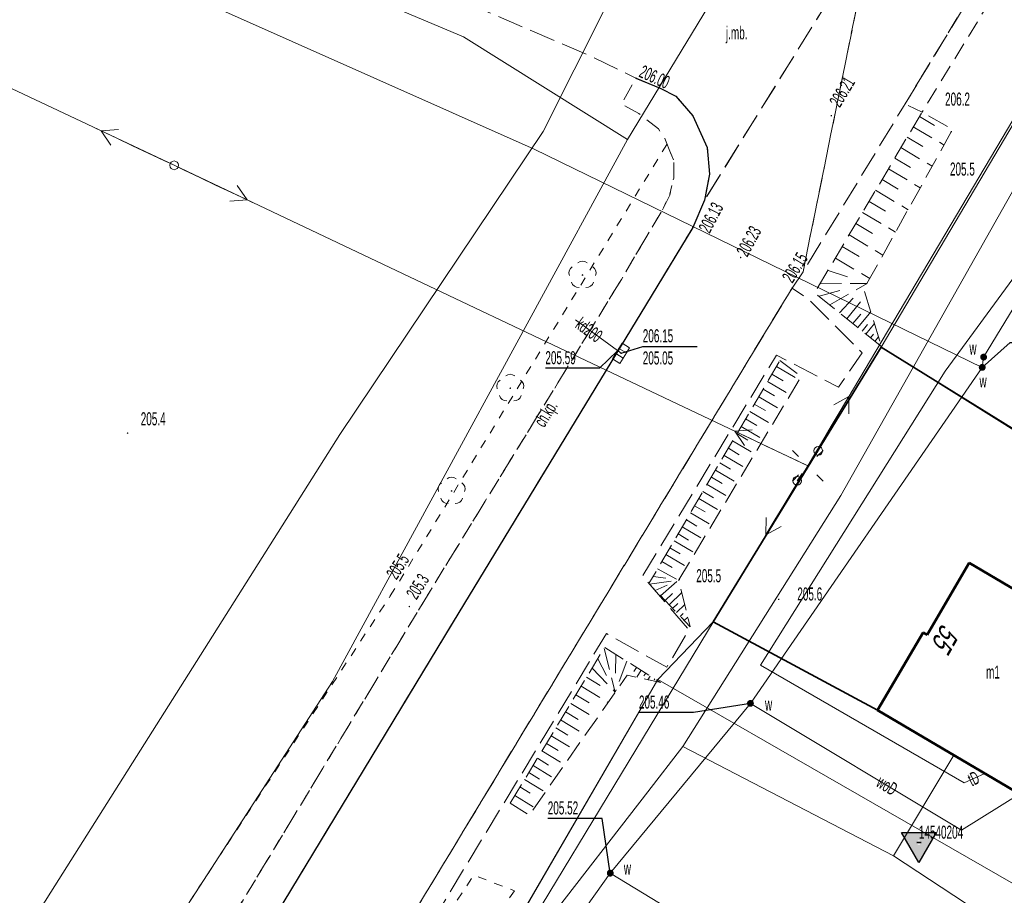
# Model space of a CAD drawing. Header units: metres. Extents: x 7575234 to 29552328, y 2827892 to 11288514.
# Tile 10 of 50: x 7578764 to 7578821, y 5633507 to 5633557. Entities that reach past the tile are written whole.
import ezdxf
from ezdxf.enums import TextEntityAlignment as Align

# ---------------------------------------------------------------- set-up
doc = ezdxf.new("R2010")
doc.units = ezdxf.units.M
for name, pattern in [('0.5_0.5', [1, 0.5, -0.5]), ('1.0_0.5', [1.5, 1, -0.5]), ('1.5_0.5', [2, 1.5, -0.5]), ('219-500', [0]), ('egkk-500', [0]), ('egug-500', [0]), ('mz1.0_0.5', [1.5, 1, -0.5]), ('mz1.25_0.5', [1.75, 1.25, -0.5]), ('pe04-500', [0]), ('sm05_500', [1, 0.5, -0.5])]:
    doc.linetypes.add(name, pattern=pattern)
for name, color, linetype in [('000 Inne (niezydentyfikowane)', 7, 'Continuous'), ('217-kontur klasyfikacyjny', 7, 'Continuous'), ('218-kontur użytku gruntowego', 7, 'Continuous'), ('219-działka ewidencyjna', 7, 'Continuous'), ('312-budynek ewidencyjny', 7, 'Continuous'), ('312-oznaczenie budynku ewidencyjnego-Atr117', 7, 'Continuous'), ('Adres nieruchomości (na budynku)', 7, 'Continuous'), ('chodnik', 7, 'Continuous'), ('chodnik (powierzchnia)', 7, 'Continuous'), ('chodnik (powierzchnia)-Atr17', 7, 'Continuous'), ('drzewo liściaste (punkt)', 7, 'Continuous'), ('jezdnia', 7, 'Continuous'), ('jezdnia (powierzchnia)', 7, 'Continuous'), ('jezdnia (powierzchnia)-Atr17', 7, 'Continuous'), ('kratka ściekowa (punkt)', 7, 'Continuous'), ('krawężnik (linia)', 7, 'Continuous'), ('latarnia na słupie lub maszcie (punkt)', 7, 'Continuous'), ('ogrodzenie trwałe (linia)', 7, 'Continuous'), ('Podstawowa osnowa wysokościowa bazowa', 7, 'Continuous'), ('Podstawowa osnowa wysokościowa bazowa-Atr103', 7, 'Continuous'), ('przewód elektroenergetyczny niskiego napięcia (linia)', 7, 'Continuous'), ('przewód elektroenergetyczny niskiego napięcia (linia) - symbol', 7, 'Continuous'), ('przewód gazowy', 7, 'Continuous'), ('przewód gazowy (linia)', 7, 'Continuous'), ('przewód kanalizacyjny (linia)', 7, 'Continuous'), ('przewód kanalizacyjny (linia)-Atr1', 7, 'Continuous'), ('przewód telekomunikacyjny (linia) - podziemny', 7, 'Continuous'), ('przewód telekomunikacyjny (linia) - podziemny-Atr1', 7, 'Continuous'), ('przewód wodociągowy (linia)', 7, 'Continuous'), ('przewód wodociągowy (linia)-Atr1', 7, 'Continuous'), ('punkt o określonej wysokości (sieć kanalizacyjna)', 7, 'Continuous'), ('punkt o określonej wysokości (sieć kanalizacyjna)-Atr2', 7, 'Continuous'), ('punkt o określonej wysokości (sieć kanalizacyjna)-Atr3', 7, 'Continuous'), ('punkt o określonej wysokości (sieć wodociągowa)', 7, 'Continuous'), ('punkt o określonej wysokości (sieć wodociągowa)-Atr2', 7, 'Continuous'), ('punkt wysokościowy naturalny', 7, 'Continuous'), ('punkt wysokościowy naturalny-Atr2', 7, 'Continuous'), ('punkt wysokościowy sztuczny', 7, 'Continuous'), ('punkt wysokościowy sztuczny-Atr2', 7, 'Continuous'), ('rów melioracyjny (powierzchnia)', 7, 'Continuous'), ('skarpa nieumocniona (powierzchnia)', 7, 'Continuous'), ('słup (punkt)', 7, 'Continuous'), ('słup łączony (linia)', 7, 'Continuous'), ('słup łączony (linia) - symbol', 7, 'Continuous'), ('zasuwa - siec wodociągowa (punkt)', 7, 'Continuous'), ('zasuwa - siec wodociągowa (punkt)-Atr17', 7, 'Continuous')]:
    doc.layers.add(name, color=color, linetype=linetype)
doc.styles.get("Standard").update_dxf_attribs({"font": 'ARIALN.TTF'})
doc.linetypes.add('902-500', pattern='A,3.75,0,[1,ksztalty.shx,S=0.5,R=0,X=0,Y=0],3.75', length=7.5)

# ---------------------------------------------------------------- blocks, each defined once
blk = doc.blocks.new('OSHB')
h = blk.add_hatch(color=0)
edge = h.paths.add_edge_path()
edge.add_arc((0, 0), 0.125, 0, 180)
edge.add_arc((0, 0), 0.125, 180, 0)
h.paths.add_polyline_path([(0, -1.155), (-1, 0.577), (1, 0.577)])
at = {"color": 0}
for points in [[(0, -1.155), (-1, 0.577), (1, 0.577)], [(0.125, 0), (-0.125, 0)]]:
    blk.add_lwpolyline(points, close=True, dxfattribs=at)
blk = doc.blocks.new('OP021')
at = {"linetype": 'Continuous', "lineweight": 13}
h = blk.add_hatch(color=0, dxfattribs=at)
edge = h.paths.add_edge_path()
edge.add_arc((0, 0), 0.05, 0, 360)
at = {"color": 0, "linetype": 'Continuous', "lineweight": 13}
for centre, start, end in [((0, 0.4), 49.272, 130.728), ((-0.38, 0.124), 121.308, 202.548), ((0.38, 0.124), 337.452, 58.692), ((-0.235, -0.324), 193.221, 274.871), ((0.235, -0.324), 265.129, 346.779)]:
    blk.add_arc(centre, 0.4, start, end, dxfattribs=at)
blk = doc.blocks.new('SM011')
at = {"color": 0, "linetype": 'Continuous', "lineweight": 13}
for p, q in [((-0.53, 0.531), (-0.883, 0.884)), ((0.531, 0.531), (0.884, 0.884)), ((-0.53, -0.53), (-0.883, -0.883)), ((0.531, -0.53), (0.884, -0.883))]:
    blk.add_line(p, q, dxfattribs=at)
blk = doc.blocks.new('SM04')
at = {"color": 0, "linetype": 'Continuous', "lineweight": 13}
blk.add_circle((0, 0), 0.25, dxfattribs=at)
blk = doc.blocks.new('US25')
at = {"linetype": 'Continuous', "lineweight": 0}
h = blk.add_hatch(color=0, dxfattribs=at)
edge = h.paths.add_edge_path()
edge.add_arc((0, 0), 0.2, 0, 360)
blk = doc.blocks.new('PW01')
at = {"linetype": 'Continuous', "lineweight": 13}
h = blk.add_hatch(color=0, dxfattribs=at)
edge = h.paths.add_edge_path()
edge.add_arc((0, 0), 0.045, 0, 360)
blk = doc.blocks.new('PW02')
at = {"linetype": 'Continuous', "lineweight": 13}
h = blk.add_hatch(color=0, dxfattribs=at)
edge = h.paths.add_edge_path()
edge.add_arc((0, 0), 0.045, 0, 360)
blk = doc.blocks.new('US05')
at = {"color": 0, "linetype": 'Continuous', "lineweight": 13}
for p, q in [((-0.525, -0.25), (-0.525, 0.25)), ((-0.525, 0.25), (-0.175, 0.25)), ((-0.175, -0.25), (-0.175, 0.25)), ((-0.175, 0.25), (0.175, 0.25)), ((0.175, -0.25), (0.175, 0.25)), ((0.175, 0.25), (0.525, 0.25)), ((0.525, -0.25), (0.525, 0.25)), ((-0.525, -0.25), (-0.175, -0.25)), ((-0.175, -0.25), (0.175, -0.25)), ((0.175, -0.25), (0.525, -0.25))]:
    blk.add_line(p, q, dxfattribs=at)
blk = doc.blocks.new('PE04')
at = {"color": 0, "linetype": 'Continuous', "lineweight": 13}
for p, q in [((0.65, 0), (0, 0)), ((0.65, 0), (1.65, 0)), ((1.65, 0), (2.65, 0)), ((2.65, 0), (3.65, 0)), ((3.65, 0), (4.65, 0)), ((4.65, 0), (3.784, 0.5)), ((4.65, 0), (3.784, -0.5)), ((4.65, 0), (5, 0))]:
    blk.add_line(p, q, dxfattribs=at)
blk = doc.blocks.new('SM05')
at = {"color": 0, "linetype": 'Continuous', "lineweight": 13}
blk.add_circle((0, 0), 0.25, dxfattribs=at)

msp = doc.modelspace()

# ---------------------------------------------------------------- linework, layer by layer
at = {"layer": '000 Inne (niezydentyfikowane)', "color": 7, "linetype": 'mz1.25_0.5', "lineweight": 18, "flags": 128}
for points in [[(7578815.63, 5633551.45), (7578816.51, 5633550.93)], [(7578815.28, 5633550.86), (7578817.05, 5633549.81)], [(7578814.93, 5633550.26), (7578815.82, 5633549.73)], [(7578814.57, 5633549.66), (7578816.37, 5633548.59)], [(7578814.21, 5633549.05), (7578815.12, 5633548.51)], [(7578813.85, 5633548.44), (7578815.68, 5633547.35)], [(7578813.48, 5633547.82), (7578814.4, 5633547.27)], [(7578813.11, 5633547.2), (7578814.98, 5633546.08)], [(7578812.73, 5633546.56), (7578813.67, 5633546)], [(7578812.35, 5633545.93), (7578814.26, 5633544.79)], [(7578811.97, 5633545.28), (7578812.93, 5633544.71)], [(7578811.58, 5633544.63), (7578813.53, 5633543.47)], [(7578811.19, 5633543.97), (7578812.17, 5633543.39)], [(7578810.79, 5633543.3), (7578812.77, 5633542.12)], [(7578810.37, 5633542.59), (7578811.49, 5633542.22)], [(7578809.9, 5633541.81), (7578812.62, 5633541.84)], [(7578810.47, 5633540.6), (7578812.62, 5633541.84)], [(7578809.85, 5633541.1), (7578811.23, 5633541.47)], [(7578811.03, 5633540.14), (7578811.82, 5633540.99)], [(7578811.45, 5633539.8), (7578812.54, 5633541.15)], [(7578812.09, 5633539.29), (7578812.83, 5633540.2)], [(7578811.8, 5633539.52), (7578812.25, 5633540.07)], [(7578812.34, 5633539.09), (7578812.64, 5633539.47)], [(7578812.55, 5633538.91), (7578813.04, 5633539.52)], [(7578812.81, 5633538.7), (7578812.99, 5633538.92)], [(7578813.07, 5633538.49), (7578813.28, 5633538.75)], [(7578807.4, 5633537.05), (7578808.71, 5633536.28)], [(7578806.88, 5633536.18), (7578808.19, 5633535.41)], [(7578807.14, 5633536.61), (7578807.79, 5633536.23)], [(7578806.63, 5633535.75), (7578807.28, 5633535.36)], [(7578806.38, 5633535.31), (7578807.67, 5633534.55)], [(7578805.87, 5633534.46), (7578807.16, 5633533.7)], [(7578806.12, 5633534.88), (7578806.77, 5633534.51)], [(7578805.62, 5633534.03), (7578806.26, 5633533.65)], [(7578805.37, 5633533.6), (7578806.65, 5633532.85)], [(7578804.87, 5633532.76), (7578806.14, 5633532.01)], [(7578805.12, 5633533.18), (7578805.76, 5633532.81)], [(7578804.63, 5633532.34), (7578805.26, 5633531.97)], [(7578804.38, 5633531.92), (7578805.64, 5633531.18)], [(7578803.89, 5633531.08), (7578805.14, 5633530.35)], [(7578804.14, 5633531.5), (7578804.76, 5633531.13)], [(7578803.65, 5633530.67), (7578804.27, 5633530.3)], [(7578803.41, 5633530.26), (7578804.65, 5633529.53)], [(7578802.92, 5633529.44), (7578804.16, 5633528.71)], [(7578803.16, 5633529.85), (7578803.78, 5633529.48)], [(7578802.68, 5633529.03), (7578803.3, 5633528.67)], [(7578802.21, 5633528.21), (7578802.82, 5633527.86)], [(7578802.45, 5633528.62), (7578803.67, 5633527.9)], [(7578801.97, 5633527.81), (7578803.18, 5633527.1)], [(7578801.73, 5633527.41), (7578802.34, 5633527.05)], [(7578801.26, 5633526.61), (7578801.86, 5633526.25)], [(7578801.5, 5633527.01), (7578802.7, 5633526.3)], [(7578801.03, 5633526.21), (7578802.23, 5633525.51)], [(7578800.55, 5633525.4), (7578801.77, 5633524.74)], [(7578800.79, 5633525.81), (7578801.39, 5633525.46)], [(7578800.3, 5633524.96), (7578801.03, 5633524.85)], [(7578800.09, 5633524.5), (7578801.77, 5633524.74)], [(7578800.42, 5633524.15), (7578801.1, 5633524.45)], [(7578800.73, 5633523.83), (7578801.77, 5633524.74)], [(7578800.99, 5633523.56), (7578801.42, 5633523.97)], [(7578801.22, 5633523.32), (7578801.95, 5633524.02)], [(7578801.42, 5633523.11), (7578801.72, 5633523.4)], [(7578801.64, 5633522.88), (7578802.12, 5633523.33)], [(7578801.86, 5633522.64), (7578802.03, 5633522.81)], [(7578802.08, 5633522.41), (7578802.29, 5633522.61)], [(7578797.47, 5633520.81), (7578798.12, 5633518.29)], [(7578798.15, 5633520.47), (7578798.13, 5633519.38)], [(7578797.11, 5633520.21), (7578797.61, 5633519.25)], [(7578798.78, 5633520.07), (7578798.12, 5633518.29)], [(7578799.34, 5633519.71), (7578799.18, 5633519.47)], [(7578796.46, 5633519.15), (7578797.25, 5633518.67)], [(7578796.78, 5633519.67), (7578798.12, 5633518.29)], [(7578799.6, 5633519.55), (7578799.35, 5633519.15)], [(7578799.87, 5633519.38), (7578799.77, 5633519.23)], [(7578800.13, 5633519.21), (7578800, 5633519)], [(7578796.15, 5633518.63), (7578797.7, 5633517.69)], [(7578800.39, 5633519.05), (7578800.36, 5633518.99)], [(7578800.66, 5633518.88), (7578800.64, 5633518.86)], [(7578795.85, 5633518.13), (7578796.61, 5633517.67)], [(7578795.55, 5633517.64), (7578797.04, 5633516.74)], [(7578795.26, 5633517.16), (7578795.99, 5633516.72)], [(7578794.97, 5633516.69), (7578796.4, 5633515.83)], [(7578794.42, 5633515.78), (7578795.78, 5633514.95)], [(7578794.69, 5633516.23), (7578795.39, 5633515.8)], [(7578794.15, 5633515.33), (7578794.82, 5633514.93)], [(7578793.89, 5633514.9), (7578795.2, 5633514.11)], [(7578793.38, 5633514.06), (7578794.63, 5633513.3)], [(7578793.63, 5633514.48), (7578794.27, 5633514.09)], [(7578793.13, 5633513.65), (7578793.75, 5633513.28)], [(7578792.89, 5633513.25), (7578794.09, 5633512.52)], [(7578792.33, 5633512.33), (7578793.47, 5633511.63)], [(7578792.63, 5633512.83), (7578793.22, 5633512.47)]]:
    msp.add_lwpolyline(points, dxfattribs=at)
at = {"layer": '217-kontur klasyfikacyjny', "color": 92, "linetype": 'egkk-500', "lineweight": 18, "flags": 128}
for points in [[(7578789.38, 5633556.04), (7578732.71, 5633579.89)], [(7578834.68, 5633574.09), (7578813.42, 5633538.17)], [(7578798.83, 5633550.13), (7578789.38, 5633556.04)], [(7578781.83, 5633518.91), (7578798.83, 5633550.13)], [(7578813.42, 5633538.17), (7578803.75, 5633522.33)], [(7578803.75, 5633522.33), (7578800.56, 5633519.01)], [(7578752.07, 5633472.98), (7578781.83, 5633518.91)], [(7578800.56, 5633519.01), (7578793.07, 5633506.09)], [(7578821.96, 5633506.73), (7578800.56, 5633519.01)]]:
    msp.add_lwpolyline(points, dxfattribs=at)
at = {"layer": '218-kontur użytku gruntowego', "color": 3, "linetype": 'egug-500', "lineweight": 18, "flags": 128}
for points in [[(7578789.38, 5633556.04), (7578732.71, 5633579.89)], [(7578834.68, 5633574.09), (7578813.42, 5633538.17)], [(7578804.4, 5633559.35), (7578798.83, 5633550.13)], [(7578798.83, 5633550.13), (7578789.38, 5633556.04)], [(7578781.83, 5633518.91), (7578798.83, 5633550.13)], [(7578813.42, 5633538.17), (7578803.75, 5633522.33)], [(7578803.75, 5633522.33), (7578800.56, 5633519.01)], [(7578752.07, 5633472.98), (7578781.83, 5633518.91)], [(7578800.56, 5633519.01), (7578793.07, 5633506.09)], [(7578800.56, 5633519.01), (7578821.96, 5633506.73)]]:
    msp.add_lwpolyline(points, dxfattribs=at)
at = {"layer": '219-działka ewidencyjna', "color": 3, "linetype": '219-500', "lineweight": 18, "flags": 128}
for points in [[(7578732.71, 5633579.89), (7578789.38, 5633556.04)], [(7578813.42, 5633538.17), (7578834.68, 5633574.09)], [(7578798.83, 5633550.13), (7578804.4, 5633559.35)], [(7578789.38, 5633556.04), (7578798.83, 5633550.13)], [(7578781.83, 5633518.91), (7578798.83, 5633550.13)], [(7578803.75, 5633522.33), (7578813.42, 5633538.17)], [(7578813.42, 5633538.17), (7578832.7, 5633526.11)], [(7578800.56, 5633519.01), (7578803.75, 5633522.33)], [(7578752.07, 5633472.98), (7578781.83, 5633518.91)], [(7578777.2, 5633478.73), (7578800.56, 5633519.01)], [(7578800.56, 5633519.01), (7578821.96, 5633506.73)]]:
    msp.add_lwpolyline(points, dxfattribs=at)
at = {"layer": '312-budynek ewidencyjny', "color": 7, "linetype": 'Continuous', "lineweight": 50, "flags": 128}
for points in [[(7578816.07, 5633521.59), (7578818.5, 5633525.73)], [(7578818.5, 5633525.73), (7578826.51, 5633521.02)], [(7578813.22, 5633517.24), (7578815.85, 5633521.72)], [(7578815.85, 5633521.72), (7578816.07, 5633521.59)], [(7578821.45, 5633512.4), (7578813.22, 5633517.24)]]:
    msp.add_lwpolyline(points, dxfattribs=at)
at = {"layer": 'chodnik', "color": 7, "linetype": '1.0_0.5', "lineweight": 18, "flags": 128}
msp.add_lwpolyline([(7578845.73, 5633600.32), (7578845.23, 5633599.64), (7578842.07, 5633594.98), (7578832.86, 5633579.49), (7578830.79, 5633576.1), (7578823.67, 5633564.55), (7578822.02, 5633561.9), (7578815.79, 5633551.71), (7578814.8, 5633552.17), (7578822.68, 5633565.14), (7578837.67, 5633589.84), (7578840.68, 5633594.7), (7578844.17, 5633600.38)], close=True, dxfattribs=at)
at = {"layer": 'chodnik (powierzchnia)', "color": 7, "linetype": 'mz1.0_0.5', "lineweight": 18, "flags": 128}
msp.add_lwpolyline([(7578752.86, 5633466.81), (7578761.06, 5633480.37), (7578770.54, 5633496.05), (7578774.57, 5633502.81), (7578787.47, 5633524.14), (7578798.47, 5633542.07), (7578800.9, 5633546.2), (7578801.25, 5633546.93), (7578801.48, 5633547.91), (7578801.48, 5633548.94), (7578800.97, 5633550.19), (7578800.61, 5633550.74), (7578799.48, 5633551.62), (7578798.47, 5633552.18), (7578799.31, 5633553.66), (7578800.7, 5633553.09), (7578801.6, 5633552.63), (7578802.59, 5633551.49), (7578803.41, 5633549.66), (7578803.55, 5633548.14), (7578803.26, 5633546.64), (7578802.58, 5633545.06), (7578800.19, 5633541.1), (7578789.11, 5633522.87), (7578776.5, 5633502.04), (7578775.68, 5633500.65), (7578772.69, 5633495.71), (7578762.81, 5633479.23), (7578759.9, 5633474.37), (7578754.78, 5633466.03)], close=True, dxfattribs=at)
at = {"layer": 'jezdnia', "color": 7, "linetype": '1.5_0.5', "lineweight": 18, "flags": 128}
msp.add_lwpolyline([(7578937.6, 5633755.12), (7578944.32, 5633762.19), (7578948.85, 5633766.72), (7578952.72, 5633770.52), (7578958.59, 5633776.18), (7578973.17, 5633789.68), (7578983.51, 5633799.15), (7578988.31, 5633803.52), (7579013.9, 5633826.87), (7579020.08, 5633832.48), (7579032.64, 5633843.84), (7579039.63, 5633850.21), (7579097.53, 5633902.86), (7579104.22, 5633908.93), (7579146.4, 5633947.45), (7579150.94, 5633951.56), (7579205.87, 5634001.6), (7579206.84, 5634002.28), (7579207.59, 5634003.21), (7579208.06, 5634004.31), (7579208.2, 5634005.49), (7579208.01, 5634006.66), (7579207.51, 5634007.74), (7579206.73, 5634008.64), (7579205.73, 5634009.29), (7579208.34, 5634012.91), (7579210.73, 5634012.35), (7579213.08, 5634011.64), (7579214.29, 5634011.26), (7579215.38, 5634011.21), (7579216.53, 5634011.44), (7579217.59, 5634011.95), (7579218.49, 5634012.72), (7579249.54, 5634041.27), (7579253.73, 5634035.97), (7579244.96, 5634028.73), (7579208.92, 5633995.3), (7579154.53, 5633945.63), (7579133.05, 5633926.26), (7579129.27, 5633922.88), (7579118.54, 5633912.9), (7579087.03, 5633884.16), (7579044.9, 5633845.9), (7579031.36, 5633833.96), (7578997.39, 5633802.15), (7578973.06, 5633780.6), (7578967.77, 5633775.8), (7578960.38, 5633768.75), (7578945.08, 5633753.32), (7578942.04, 5633750), (7578934.75, 5633742), (7578924.74, 5633729.41), (7578916.94, 5633718.79), (7578912.16, 5633711.89), (7578886.17, 5633669.67), (7578870.23, 5633643.4), (7578856.76, 5633621.11), (7578844.17, 5633600.38), (7578840.68, 5633594.7), (7578837.67, 5633589.84), (7578822.68, 5633565.14), (7578808.93, 5633542.5), (7578812.92, 5633562.21), (7578841.64, 5633608.96), (7578851.65, 5633623.82), (7578867.65, 5633650.53), (7578884.65, 5633678.34), (7578895.32, 5633696.51), (7578906.22, 5633714.77), (7578911.13, 5633721.95), (7578914.48, 5633726.74), (7578921.35, 5633736.11), (7578929.54, 5633746.22)], close=True, dxfattribs=at)
at = {"layer": 'jezdnia (powierzchnia)', "color": 7, "linetype": '1.5_0.5', "lineweight": 18, "flags": 128}
for points in [[(7578806.4, 5633557.65), (7578807.24, 5633557.81), (7578808.05, 5633558.04), (7578808.79, 5633558.39), (7578809.55, 5633558.77), (7578810.29, 5633559.24), (7578810.95, 5633559.71), (7578811.58, 5633560.28), (7578812.17, 5633561), (7578803.26, 5633546.64), (7578803.55, 5633548.14), (7578803.41, 5633549.66), (7578802.59, 5633551.49), (7578801.6, 5633552.63), (7578800.7, 5633553.09), (7578799.31, 5633553.66), (7578796.88, 5633554.85), (7578764.71, 5633568.66), (7578773.09, 5633570.1), (7578792.84, 5633561.65), (7578799.02, 5633559.46), (7578802.38, 5633558.4), (7578804.68, 5633557.82)], [(7578752.24, 5632301.48), (7578750.46, 5632317.6), (7578749.91, 5632323.01), (7578749.28, 5632329.47), (7578745.85, 5632362.01), (7578745.24, 5632368.47), (7578744.88, 5632372.15), (7578744.45, 5632375.82), (7578743.81, 5632382.11), (7578742.1, 5632398.96), (7578741.2, 5632407.82), (7578740.52, 5632414.09), (7578739.31, 5632425.71), (7578738.44, 5632434.25), (7578737.73, 5632441.87), (7578736.54, 5632452.65), (7578735.83, 5632459.48), (7578735.03, 5632466.95), (7578734.32, 5632473.29), (7578733.25, 5632483.97), (7578732.29, 5632492.38), (7578731.65, 5632498.93), (7578730.34, 5632510.98), (7578729.62, 5632517.39), (7578728.37, 5632528.07), (7578728.05, 5632530.63), (7578727, 5632539.14), (7578725.57, 5632549.42), (7578724.41, 5632556.34), (7578723.41, 5632563.09), (7578722.39, 5632569.44), (7578721.36, 5632575.88), (7578719.93, 5632583.71), (7578718.29, 5632591.68), (7578717.68, 5632594.55), (7578715.45, 5632604.47), (7578713.57, 5632612.31), (7578706.95, 5632640.11), (7578705.45, 5632646.16), (7578701.8, 5632661.51), (7578697.09, 5632681.97), (7578695.87, 5632688.18), (7578694.86, 5632694.44), (7578694.32, 5632698.48), (7578693.62, 5632704.87), (7578693.23, 5632710.81), (7578693.13, 5632714.18), (7578692.96, 5632718.77), (7578692.89, 5632725.44), (7578692.88, 5632727.41), (7578692.98, 5632730.31), (7578693.45, 5632739.06), (7578693.94, 5632745.2), (7578695.1, 5632760.28), (7578695.52, 5632766.31), (7578700.14, 5632822.45), (7578700.6, 5632828.6), (7578701.12, 5632834.33), (7578701.65, 5632839.41), (7578702.72, 5632852.41), (7578703.16, 5632858.73), (7578704.55, 5632876.34), (7578705.2, 5632886.44), (7578706.27, 5632904.89), (7578707.06, 5632919.76), (7578707.25, 5632925.91), (7578707.22, 5632929.75), (7578707.21, 5632939.11), (7578707.09, 5632944.62), (7578706.55, 5632952.27), (7578705.38, 5632966.81), (7578704.77, 5632972.35), (7578704.01, 5632979.02), (7578702.43, 5632991.16), (7578700.58, 5633002.31), (7578699.14, 5633011.57), (7578693.4, 5633047.95), (7578692.63, 5633052.91), (7578686.62, 5633090.49), (7578685.82, 5633095.41), (7578682.09, 5633119.17), (7578681.3, 5633124.25), (7578680.21, 5633132.31), (7578679.51, 5633139.28), (7578678.51, 5633149.98), (7578678.21, 5633155.04), (7578678.03, 5633161.57), (7578678.1, 5633168.21), (7578678.22, 5633173.95), (7578678.4, 5633179.53), (7578678.75, 5633184.16), (7578679.18, 5633189.35), (7578679.71, 5633195.39), (7578680.95, 5633204.67), (7578681.92, 5633211.14), (7578683.25, 5633220.05), (7578686.29, 5633240.93), (7578687.11, 5633245.8), (7578689.3, 5633261.14), (7578690.73, 5633270.08), (7578691.89, 5633276.97), (7578692.03, 5633277.88), (7578692.9, 5633283.77), (7578694.27, 5633292.63), (7578697.16, 5633310.99), (7578697.37, 5633312.14), (7578699.11, 5633322.78), (7578703.45, 5633349.51), (7578706.08, 5633363.28), (7578708.74, 5633374.03), (7578711.31, 5633382.72), (7578713.61, 5633389.27), (7578717.34, 5633398.49), (7578720.57, 5633405.9), (7578722.73, 5633410.49), (7578726.35, 5633417.57), (7578731.14, 5633426.42), (7578741.46, 5633443.69), (7578745.56, 5633450.57), (7578754.78, 5633466.03), (7578759.9, 5633474.37), (7578762.81, 5633479.23), (7578772.69, 5633495.71), (7578775.68, 5633500.65), (7578776.5, 5633502.04), (7578789.11, 5633522.87), (7578800.19, 5633541.1), (7578802.58, 5633545.06), (7578803.26, 5633546.64), (7578812.92, 5633562.21), (7578808.93, 5633542.5), (7578808.3, 5633541.57), (7578765.68, 5633471.13), (7578747.17, 5633440.2), (7578735.51, 5633420.52), (7578732.9, 5633415.62), (7578728.1, 5633405.91), (7578721.99, 5633392.04), (7578718.19, 5633381.78), (7578714.65, 5633369.98), (7578712.35, 5633360.12), (7578710.17, 5633348.82), (7578707.34, 5633332.05), (7578707.43, 5633330.46), (7578706.7, 5633325.67), (7578706.25, 5633324.42), (7578703.59, 5633307.91), (7578700.18, 5633286.8), (7578700.55, 5633285.95), (7578699.94, 5633280.89), (7578699.14, 5633279.3), (7578698.74, 5633277.35), (7578697.79, 5633271.01), (7578692.37, 5633235.33), (7578688.31, 5633207.76), (7578686.36, 5633192.28), (7578685.21, 5633177.9), (7578684.91, 5633167.61), (7578685.1, 5633155.79), (7578685.63, 5633147.04), (7578686.96, 5633132.91), (7578688.64, 5633121.12), (7578690.57, 5633108.64), (7578694.16, 5633086.4), (7578696.12, 5633074.11), (7578699.48, 5633053.23), (7578704.32, 5633023.12), (7578707.68, 5633002.21), (7578709.48, 5632990.07), (7578711.81, 5632971.24), (7578713.22, 5632955.84), (7578714.05, 5632942.64), (7578714.25, 5632933.51), (7578714.08, 5632921.62), (7578713.33, 5632905.66), (7578712.32, 5632886.09), (7578708.13, 5632830.6), (7578707.6, 5632824.53), (7578705.47, 5632802), (7578703.89, 5632783.19), (7578702.38, 5632764.08), (7578700.36, 5632734.83), (7578700.03, 5632724.44), (7578700.25, 5632713.48), (7578701.09, 5632701.76), (7578702.4, 5632692.3), (7578703.55, 5632686.17), (7578705.01, 5632679.06), (7578706.56, 5632672.09), (7578710.21, 5632656.51), (7578713.72, 5632641.42), (7578714.68, 5632641.15), (7578716.91, 5632639.22), (7578720.21, 5632637.73), (7578725.32, 5632636.04), (7578730.12, 5632634.79), (7578729.54, 5632631.65), (7578726.2, 5632632.21), (7578722.35, 5632632.32), (7578720.28, 5632632.01), (7578718.87, 5632631.26), (7578717.49, 5632630.26), (7578716.57, 5632629.33), (7578724.8, 5632594.83), (7578726.79, 5632584.62), (7578728.82, 5632573.09), (7578730.61, 5632562.14), (7578732.35, 5632550.79), (7578733.75, 5632540.68), (7578736.03, 5632522.59), (7578737.69, 5632507.65), (7578741.15, 5632474.58), (7578744.46, 5632443.37), (7578749.45, 5632394.87), (7578753.3, 5632357.7), (7578756.06, 5632330.42), (7578759.02, 5632302.12), (7578755.77, 5632301.83)], [(7578712.32, 5632886.09), (7578713.33, 5632905.66), (7578714.08, 5632921.62), (7578714.25, 5632933.51), (7578714.05, 5632942.64), (7578713.22, 5632955.84), (7578711.81, 5632971.24), (7578709.48, 5632990.07), (7578707.68, 5633002.21), (7578704.32, 5633023.12), (7578699.48, 5633053.23), (7578696.12, 5633074.11), (7578694.16, 5633086.4), (7578690.57, 5633108.64), (7578688.64, 5633121.12), (7578686.96, 5633132.91), (7578685.63, 5633147.04), (7578685.1, 5633155.79), (7578684.91, 5633167.61), (7578685.21, 5633177.9), (7578686.36, 5633192.28), (7578688.31, 5633207.76), (7578692.37, 5633235.33), (7578697.79, 5633271.01), (7578698.74, 5633277.35), (7578699.14, 5633279.3), (7578699.94, 5633280.89), (7578700.55, 5633285.95), (7578700.18, 5633286.8), (7578703.59, 5633307.91), (7578706.25, 5633324.42), (7578706.7, 5633325.67), (7578707.43, 5633330.46), (7578707.34, 5633332.05), (7578710.17, 5633348.82), (7578712.35, 5633360.12), (7578714.65, 5633369.98), (7578718.19, 5633381.78), (7578721.99, 5633392.04), (7578728.1, 5633405.91), (7578732.9, 5633415.62), (7578735.51, 5633420.52), (7578747.17, 5633440.2), (7578765.68, 5633471.13), (7578808.3, 5633541.57), (7578809.28, 5633540.9), (7578812.34, 5633537.83), (7578810.97, 5633535.86), (7578807.4, 5633537.71), (7578799.68, 5633524.97), (7578802.36, 5633521.89), (7578801.08, 5633519.72), (7578797.61, 5633521.66), (7578784.33, 5633499.71), (7578785.1, 5633497.91), (7578786.89, 5633496.79), (7578784.84, 5633493.48), (7578783.07, 5633494.41), (7578781.05, 5633494.36), (7578768.78, 5633473.61), (7578771.14, 5633470.32), (7578769.37, 5633467.27), (7578765.7, 5633468.63), (7578750.37, 5633442.91), (7578750.66, 5633441.44), (7578752.22, 5633440.38), (7578749.71, 5633436.72), (7578747.42, 5633437.95), (7578736.76, 5633419.9), (7578737.7, 5633417.85), (7578739.98, 5633416.65), (7578738.03, 5633412.29), (7578734.89, 5633413.61), (7578732.64, 5633412.49), (7578729.24, 5633405.38), (7578723.19, 5633391.66), (7578719.47, 5633381.22), (7578715.87, 5633369.21), (7578713.59, 5633359.76), (7578711.45, 5633348.61), (7578708.54, 5633331.7), (7578710, 5633329.86), (7578712.89, 5633328.6), (7578711.58, 5633325.01), (7578709.46, 5633325.63), (7578707.19, 5633324.55), (7578704.49, 5633307.79), (7578700.98, 5633286.43), (7578702.78, 5633284.74), (7578702.31, 5633281.3), (7578701.13, 5633280.74), (7578700.27, 5633279.5), (7578699.11, 5633270.92), (7578694.83, 5633241.99), (7578696.64, 5633239.84), (7578700.42, 5633239), (7578699.58, 5633235.12), (7578695.54, 5633236.09), (7578693.58, 5633235.04), (7578690.77, 5633214.65), (7578692.09, 5633212.72), (7578694.36, 5633212.09), (7578693.76, 5633208.48), (7578691.21, 5633208.85), (7578689.74, 5633207.65), (7578689.22, 5633206.79), (7578687.74, 5633192.17), (7578686.76, 5633182.48), (7578688.1, 5633181.47), (7578691.21, 5633181.1), (7578690.99, 5633176.99), (7578687.66, 5633177.04), (7578686.49, 5633176.32), (7578686.17, 5633167.69), (7578686.37, 5633155.85), (7578686.76, 5633150.81), (7578688.79, 5633149.44), (7578691.22, 5633149.07), (7578691.45, 5633140.91), (7578689.45, 5633140.79), (7578687.6, 5633139.44), (7578688.29, 5633133.52), (7578689.95, 5633121.34), (7578690.68, 5633116.25), (7578691.35, 5633115.91), (7578691.87, 5633112.35), (7578691.34, 5633112.15), (7578691.86, 5633108.87), (7578695.48, 5633086.58), (7578697.07, 5633085.37), (7578699.12, 5633085.31), (7578699.54, 5633081.71), (7578697.48, 5633081.24), (7578696.41, 5633079.87), (7578697.38, 5633074.31), (7578700.71, 5633053.59), (7578702.48, 5633042.91), (7578703.09, 5633039.02), (7578705.75, 5633022.04), (7578707.63, 5633021.39), (7578709.51, 5633021.32), (7578710.39, 5633017.03), (7578710.61, 5633013.39), (7578707.28, 5633012.77), (7578708.95, 5633002.41), (7578710.44, 5632992.75), (7578711.74, 5632991.83), (7578714.01, 5632991.98), (7578714.54, 5632987.91), (7578712.36, 5632987.39), (7578711.3, 5632986.12), (7578712.99, 5632971.33), (7578714.25, 5632959.4), (7578716.57, 5632957.73), (7578718.62, 5632957.27), (7578718.94, 5632951.5), (7578716.53, 5632951.11), (7578714.88, 5632949.8), (7578715.31, 5632942.78), (7578715.68, 5632933.56), (7578716.72, 5632931.98), (7578719.9, 5632930.88), (7578720.1, 5632927.94), (7578718.84, 5632927.43), (7578719.95, 5632926.65), (7578719.29, 5632923.43), (7578717.83, 5632922.92), (7578716.67, 5632917.92), (7578716.46, 5632915.23), (7578715.9, 5632912.79), (7578714.86, 5632912.24), (7578714.57, 5632905.63), (7578713.6, 5632885.91)]]:
    msp.add_lwpolyline(points, close=True, dxfattribs=at)
at = {"layer": 'krawężnik (linia)', "color": 7, "linetype": 'Continuous', "lineweight": 25, "flags": 128}
msp.add_lwpolyline([(7578799.31, 5633553.66), (7578800.7, 5633553.09), (7578801.6, 5633552.63), (7578802.59, 5633551.49), (7578803.41, 5633549.66), (7578803.55, 5633548.14), (7578803.26, 5633546.64), (7578802.58, 5633545.06), (7578800.19, 5633541.1), (7578789.11, 5633522.87), (7578776.5, 5633502.04), (7578775.68, 5633500.65), (7578772.69, 5633495.71), (7578762.81, 5633479.23), (7578759.9, 5633474.37), (7578754.78, 5633466.03)], dxfattribs=at)
at = {"layer": 'ogrodzenie trwałe (linia)', "color": 7, "linetype": '902-500', "lineweight": 35, "flags": 128}
for points in [[(7578813.42, 5633538.17), (7578803.75, 5633522.33)], [(7578813.42, 5633538.17), (7578832.59, 5633526.29)], [(7578813.22, 5633517.24), (7578803.75, 5633522.33)]]:
    msp.add_lwpolyline(points, dxfattribs=at)
at = {"layer": 'przewód elektroenergetyczny niskiego napięcia (linia)', "color": 1, "linetype": 'pe04-500', "lineweight": 18, "flags": 128}
for points in [[(7578836.48, 5633577.36), (7578809.2, 5633531.33)], [(7578772.71, 5633548.64), (7578729.27, 5633569.14)], [(7578809.2, 5633531.33), (7578772.71, 5633548.64)], [(7578809.2, 5633531.33), (7578782.35, 5633486.97)]]:
    msp.add_lwpolyline(points, dxfattribs=at)
at = {"layer": 'przewód gazowy', "color": 52, "linetype": 'Continuous', "lineweight": 18, "flags": 128}
msp.add_lwpolyline([(7578787.38, 5633494.88), (7578788.52, 5633497.71), (7578800, 5633512.55), (7578802.01, 5633515.16), (7578811.1, 5633529.61), (7578824.27, 5633552.95), (7578828.52, 5633560.81), (7578830.36, 5633562.73), (7578836.7, 5633573.19), (7578837.17, 5633573.85), (7578837.41, 5633574.16), (7578850.81, 5633589.9), (7578865.03, 5633620.46), (7578888.02, 5633656.81), (7578895.34, 5633669.34), (7578902.21, 5633681.93), (7578907.83, 5633691.43), (7578916.17, 5633703.58), (7578923.96, 5633714.6), (7578935.28, 5633729.23), (7578951.7, 5633746.77), (7578957.02, 5633750)], dxfattribs=at)
at = {"layer": 'przewód gazowy (linia)', "color": 40, "linetype": 'Continuous', "lineweight": 18, "flags": 128}
for points in [[(7578802.01, 5633515.16), (7578814.14, 5633508.85), (7578818.29, 5633506.13), (7578837.53, 5633494.79)], [(7578817.62, 5633514.65), (7578814.14, 5633508.85)]]:
    msp.add_lwpolyline(points, dxfattribs=at)
at = {"layer": 'przewód kanalizacyjny (linia)', "color": 34, "linetype": 'Continuous', "lineweight": 18, "flags": 128}
msp.add_lwpolyline([(7578798.45, 5633537.81), (7578795.83, 5633539.73)], dxfattribs=at)
at = {"layer": 'przewód telekomunikacyjny (linia) - podziemny', "color": 30, "linetype": 'Continuous', "lineweight": 18, "flags": 128}
for points in [[(7578818.21, 5633513.06), (7578806.48, 5633519.84), (7578817.11, 5633536.78), (7578828.91, 5633552.88), (7578862.59, 5633608.93), (7578867.25, 5633616.57), (7578870.27, 5633623.87), (7578874.28, 5633629.86), (7578880.97, 5633641.01), (7578887.24, 5633654.57), (7578898.68, 5633672.08), (7578910.07, 5633692.08), (7578921.75, 5633706.82), (7578935.39, 5633724.06), (7578946.41, 5633736.05), (7578958.82, 5633746.6), (7578964.06, 5633750)], [(7578802.1, 5633568.29), (7578799.32, 5633561.26), (7578793.96, 5633550.58), (7578782.26, 5633533.13), (7578762.98, 5633502.6), (7578756.46, 5633492.05), (7578740, 5633466.81), (7578729.3, 5633448.53), (7578719.27, 5633430.87), (7578695.75, 5633386.96), (7578686.15, 5633365.15), (7578683.32, 5633355.93), (7578679.84, 5633323.79), (7578676.78, 5633301.37)], [(7578818.21, 5633513.06), (7578819.4, 5633513.61)]]:
    msp.add_lwpolyline(points, dxfattribs=at)
at = {"layer": 'przewód wodociągowy (linia)', "color": 5, "linetype": 'Continuous', "lineweight": 18, "flags": 128}
for points in [[(7578819.25, 5633537), (7578819.33, 5633537.59), (7578827.92, 5633551.7), (7578863.15, 5633610), (7578869.97, 5633619.27), (7578870.54, 5633618.94)], [(7578760.86, 5633564.1), (7578793.45, 5633549.57), (7578819.25, 5633537)], [(7578772.37, 5633460.31), (7578790.17, 5633497.07), (7578797.83, 5633507.86), (7578805.9, 5633517.64), (7578819.25, 5633537)], [(7578821.42, 5633512.42), (7578818.05, 5633510.34), (7578805.9, 5633517.64)], [(7578797.83, 5633507.86), (7578812.47, 5633498.95), (7578810.64, 5633496.04)]]:
    msp.add_lwpolyline(points, dxfattribs=at)
at = {"layer": 'punkt o określonej wysokości (sieć kanalizacyjna)-Atr2', "color": 34, "flags": 128}
for points in [[(7578798.25, 5633537.96), (7578797.2, 5633536.95), (7578794.091, 5633536.95)], [(7578798.45, 5633537.81), (7578799.7, 5633538.21), (7578802.835, 5633538.21)]]:
    msp.add_lwpolyline(points, dxfattribs=at)
at = {"layer": 'punkt o określonej wysokości (sieć wodociągowa)-Atr2', "color": 5, "flags": 128}
for points in [[(7578819.25, 5633537), (7578820.86, 5633538.44), (7578823.708, 5633538.44)], [(7578805.9, 5633517.64), (7578802.62, 5633517.11), (7578799.479, 5633517.11)], [(7578797.83, 5633507.86), (7578797.37, 5633511.01), (7578794.229, 5633511.01)]]:
    msp.add_lwpolyline(points, dxfattribs=at)
at = {"layer": 'rów melioracyjny (powierzchnia)', "color": 7, "linetype": '0.5_0.5', "lineweight": 18, "flags": 128}
for points in [[(7578785.16, 5633523.83), (7578801.1, 5633549.86), (7578801.48, 5633548.94), (7578801.48, 5633547.91), (7578801.25, 5633546.93), (7578800.9, 5633546.2), (7578798.47, 5633542.07), (7578787.47, 5633524.14), (7578774.57, 5633502.81), (7578770.54, 5633496.05), (7578761.06, 5633480.37), (7578752.86, 5633466.81), (7578752.41, 5633466.22), (7578742.73, 5633449.94), (7578741, 5633450.95), (7578745, 5633459.22), (7578751.83, 5633470.76), (7578758.3, 5633481.48), (7578770.33, 5633501.23)], [(7578792.31, 5633506.84), (7578785.71, 5633497.53), (7578785.1, 5633497.91), (7578784.48, 5633499.36), (7578789.97, 5633507.75)]]:
    msp.add_lwpolyline(points, close=True, dxfattribs=at)
at = {"layer": 'skarpa nieumocniona (powierzchnia)', "color": 7, "linetype": 'mz1.25_0.5', "lineweight": 18, "flags": 128}
for points in [[(7578813.46, 5633538.18), (7578809.6, 5633541.3), (7578815.79, 5633551.71), (7578817.54, 5633550.7), (7578812.43, 5633541.5)], [(7578813.46, 5633538.18), (7578809.6, 5633541.3), (7578815.79, 5633551.71), (7578817.54, 5633550.7), (7578812.43, 5633541.5)], [(7578807.6, 5633537.4), (7578808.82, 5633536.46), (7578801.77, 5633524.75), (7578802.43, 5633522.05), (7578800.05, 5633524.54)], [(7578807.6, 5633537.4), (7578808.82, 5633536.46), (7578801.77, 5633524.75), (7578802.43, 5633522.05), (7578800.05, 5633524.54)], [(7578792.07, 5633511.9), (7578797.51, 5633520.87), (7578800.72, 5633518.84), (7578798.8, 5633519.27), (7578793.17, 5633511.2)], [(7578792.07, 5633511.9), (7578797.51, 5633520.87), (7578800.72, 5633518.84), (7578798.8, 5633519.27), (7578793.17, 5633511.2)]]:
    msp.add_lwpolyline(points, close=True, dxfattribs=at)
at = {"layer": 'słup łączony (linia)', "color": 7, "linetype": 'sm05_500', "lineweight": 18, "flags": 128}
msp.add_lwpolyline([(7578808.59, 5633530.47), (7578809.81, 5633532.19)], dxfattribs=at)

# ---------------------------------------------------------------- block references
at = {"layer": 'drzewo liściaste (punkt)', "color": 94, "linetype": 'Continuous', "lineweight": 13}
for p in [(7578796.23, 5633542.32), (7578792.07, 5633535.8), (7578788.69, 5633529.88)]:
    msp.add_blockref('OP021', p, dxfattribs=at)
at = {"layer": 'kratka ściekowa (punkt)', "color": 7, "linetype": 'Continuous', "lineweight": 18, "rotation": 58.33199999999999}
msp.add_blockref('US05', (7578798.45, 5633537.81), dxfattribs=at)
at = {"layer": 'latarnia na słupie lub maszcie (punkt)', "color": 7, "linetype": 'Continuous', "lineweight": 18}
msp.add_blockref('SM011', (7578809.2, 5633531.33), dxfattribs=at)
at = {"layer": 'Podstawowa osnowa wysokościowa bazowa', "color": 7, "linetype": 'Continuous', "lineweight": 18}
msp.add_blockref('OSHB', (7578815.6, 5633509.62), dxfattribs=at)
at = {"layer": 'przewód elektroenergetyczny niskiego napięcia (linia) - symbol', "color": 1, "linetype": 'Continuous', "lineweight": 18}
for p, rotation in [((7578772.71, 5633548.64), 154.737), ((7578772.71, 5633548.64), 334.621), ((7578809.2, 5633531.33), 59.34699999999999), ((7578809.2, 5633531.33), 154.621), ((7578809.2, 5633531.33), 238.815)]:
    msp.add_blockref('PE04', p, dxfattribs=dict(at, rotation=rotation))
at = {"layer": 'punkt o określonej wysokości (sieć kanalizacyjna)', "color": 34, "linetype": 'Continuous', "lineweight": 13}
for p in [(7578798.25, 5633537.96), (7578798.45, 5633537.81)]:
    msp.add_blockref('PW01', p, dxfattribs=at)
at = {"layer": 'punkt o określonej wysokości (sieć wodociągowa)', "color": 5, "linetype": 'Continuous', "lineweight": 13}
for p, rotation in [((7578819.25, 5633537), 334.024), ((7578805.9, 5633517.64), 50.472), ((7578797.83, 5633507.86), 54.629)]:
    msp.add_blockref('PW01', p, dxfattribs=dict(at, rotation=rotation))
at = {"layer": 'punkt wysokościowy naturalny', "color": 7, "linetype": 'Continuous', "lineweight": 13}
for p in [(7578815.79, 5633551.71), (7578817.47, 5633550.58), (7578770.03, 5633533.21), (7578801.81, 5633524.79), (7578785.16, 5633523.83), (7578807.53, 5633523.63), (7578786.26, 5633523.22)]:
    msp.add_blockref('PW01', p, dxfattribs=at)
at = {"layer": 'punkt wysokościowy sztuczny', "color": 7, "linetype": 'Continuous', "lineweight": 13}
for p in [(7578799.31, 5633553.66), (7578810.56, 5633551.5), (7578802.58, 5633545.06), (7578805.34, 5633543.33), (7578808.3, 5633541.57)]:
    msp.add_blockref('PW02', p, dxfattribs=at)
at = {"layer": 'słup (punkt)', "color": 7, "linetype": 'Continuous', "lineweight": 18}
msp.add_blockref('SM04', (7578772.71, 5633548.64), dxfattribs=at)
at = {"layer": 'słup łączony (linia) - symbol', "color": 7, "linetype": 'Continuous', "lineweight": 18}
for p in [(7578809.81, 5633532.19), (7578808.59, 5633530.47)]:
    msp.add_blockref('SM05', p, dxfattribs=at)
at = {"layer": 'zasuwa - siec wodociągowa (punkt)', "color": 7, "linetype": 'Continuous', "lineweight": 13}
for p, rotation in [((7578819.25, 5633537), 334.024), ((7578819.33, 5633537.59), 82.27799999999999), ((7578805.9, 5633517.64), 50.472), ((7578797.83, 5633507.86), 54.629)]:
    msp.add_blockref('US25', p, dxfattribs=dict(at, rotation=rotation))

# ---------------------------------------------------------------- texts
at = {"layer": '312-oznaczenie budynku ewidencyjnego-Atr117', "color": 7, "width": 0.667}
msp.add_text('m1', height=0.75, dxfattribs=at).set_placement((7578819.87, 5633519.07), align=Align.CENTER)
at = {"layer": 'Adres nieruchomości (na budynku)', "color": 7, "linetype": 'Continuous', "lineweight": 25, "oblique": 15, "width": 0.79}
msp.add_text('55', height=1.25, rotation=240.407, dxfattribs=at).set_placement((7578816.64, 5633521.74), align=Align.CENTER)
at = {"layer": 'chodnik (powierzchnia)-Atr17', "color": 7, "width": 0.667}
msp.add_text('ch.kp.', height=0.75, rotation=58.471, dxfattribs=at).set_placement((7578794.03, 5633533.49))
at = {"layer": 'jezdnia (powierzchnia)-Atr17', "color": 7, "width": 0.667}
msp.add_text('j.mb.', height=0.75, dxfattribs=at).set_placement((7578804.49, 5633555.9))
at = {"layer": 'Podstawowa osnowa wysokościowa bazowa-Atr103', "color": 7, "width": 0.667}
msp.add_text('14540204', height=0.75, dxfattribs=at).set_placement((7578815.6, 5633509.62), align=Align.BOTTOM_LEFT)
at = {"layer": 'przewód kanalizacyjny (linia)-Atr1', "color": 34, "width": 0.667}
msp.add_text('kd200', height=0.75, rotation=323.765, dxfattribs=at).set_placement((7578795.98, 5633539.62), align=Align.MIDDLE_LEFT)
at = {"layer": 'przewód telekomunikacyjny (linia) - podziemny-Atr1', "color": 30, "width": 0.667}
msp.add_text('tD', height=0.75, rotation=24.806, dxfattribs=at).set_placement((7578818.49, 5633513.19), align=Align.MIDDLE_LEFT)
at = {"layer": 'przewód wodociągowy (linia)-Atr1', "color": 5, "width": 0.667}
msp.add_text('woD', height=0.75, rotation=329.002, dxfattribs=at).set_placement((7578813.28, 5633513.21), align=Align.MIDDLE_LEFT)
at = {"layer": 'punkt o określonej wysokości (sieć kanalizacyjna)-Atr2', "color": 34, "width": 0.667}
for s, p in [('206.15', (7578799.7, 5633538.218)), ('205.59', (7578794.091, 5633536.958))]:
    msp.add_text(s, height=0.75, dxfattribs=at).set_placement(p, align=Align.BOTTOM_LEFT)
at = {"layer": 'punkt o określonej wysokości (sieć kanalizacyjna)-Atr3', "color": 34, "width": 0.667}
msp.add_text('205.05', height=0.75, dxfattribs=at).set_placement((7578799.7, 5633536.942), align=Align.BOTTOM_LEFT)
at = {"layer": 'punkt o określonej wysokości (sieć wodociągowa)-Atr2', "color": 5, "width": 0.667}
for s, p in [('205.46', (7578799.479, 5633517.117)), ('205.52', (7578794.229, 5633511.018))]:
    msp.add_text(s, height=0.75, dxfattribs=at).set_placement(p, align=Align.BOTTOM_LEFT)
at = {"layer": 'punkt wysokościowy naturalny-Atr2', "color": 7, "width": 0.667}
for s, p in [('206.2', (7578817.11, 5633552.08)), ('205.5', (7578817.39, 5633548.05)), ('205.4', (7578770.79, 5633533.66)), ('205.5', (7578802.78, 5633524.62)), ('205.6', (7578808.6, 5633523.57))]:
    msp.add_text(s, height=0.75, dxfattribs=at).set_placement(p)
for s, rotation, p in [('205.5', 57.414, (7578785.52, 5633524.72)), ('205.3', 57.821, (7578786.67, 5633523.57))]:
    msp.add_text(s, height=0.75, rotation=rotation, dxfattribs=at).set_placement(p)
at = {"layer": 'punkt wysokościowy sztuczny-Atr2', "color": 7, "width": 0.667}
for s, rotation, p in [('206.00', 335.516, (7578799.43, 5633553.76)), ('206.21', 58.828, (7578811.05, 5633551.93)), ('206.13', 62.266, (7578803.55, 5633544.68)), ('206.23', 61.661, (7578805.72, 5633543.32)), ('206.15', 58.408, (7578808.32, 5633541.81))]:
    msp.add_text(s, height=0.75, rotation=rotation, dxfattribs=at).set_placement(p)
at = {"layer": 'zasuwa - siec wodociągowa (punkt)-Atr17', "color": 7, "width": 0.667}
for p in [(7578818.51, 5633537.74), (7578819.09, 5633535.84), (7578806.74, 5633517.22), (7578798.61, 5633507.78)]:
    msp.add_text('w', height=0.75, dxfattribs=at).set_placement(p)

doc.saveas('drawing.dxf')
